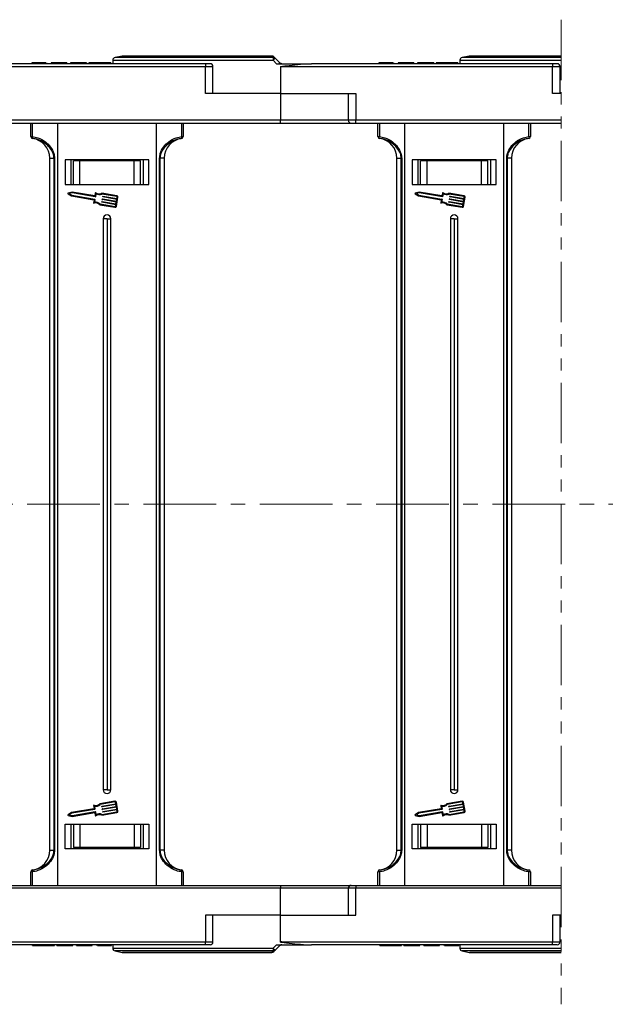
# Model space of a CAD drawing. Header units: millimetres. Extents: x -1595 to 486, y -108 to 1350.
# Tile 15 of 52: x -311 to -158, y 200 to 459. Entities that reach past the tile are written whole.
import ezdxf

# ---------------------------------------------------------------- set-up
doc = ezdxf.new("R2010")
doc.units = ezdxf.units.MM
doc.linetypes.add('CENTERX2', pattern=[20.32, 12.7, -2.54, 2.54, -2.54])
doc.linetypes.add('PHANTOM2', pattern=[31.75, 15.875, -3.175, 3.175, -3.175, 3.175, -3.175])

msp = doc.modelspace()

# ---------------------------------------------------------------- linework, layer by layer
at = {"color": 3, "linetype": 'PHANTOM2', "lineweight": 9}
msp.add_line((-169.537, 458.67), (-169.538, 200.322), dxfattribs=at)
at = {"color": 7, "linetype": 'Continuous', "lineweight": 25}
for p, q in [((-262.827, 447.131), (-326.016, 447.131)), ((-308.337, 447.331), (-308.337, 447.131)), ((-306.484, 447.331), (-306.484, 447.131)), ((-304.622, 447.331), (-304.622, 447.131)), ((-304.491, 447.331), (-304.491, 447.131)), ((-302.106, 447.331), (-303.26, 447.331)), ((-303.26, 447.331), (-303.26, 447.131)), ((-302.106, 447.331), (-302.106, 447.131)), ((-299.568, 447.331), (-302.106, 447.331)), ((-299.568, 447.331), (-299.568, 447.131)), ((-299.183, 447.331), (-299.568, 447.331)), ((-299.183, 447.331), (-299.183, 447.131)), ((-298.183, 447.331), (-298.183, 447.131)), ((-293.952, 447.331), (-298.183, 447.331)), ((-293.952, 447.331), (-293.952, 447.131)), ((-293.337, 447.331), (-293.337, 447.131)), ((-290.482, 447.331), (-290.482, 447.131)), ((-287.645, 447.331), (-287.645, 447.131)), ((-287.105, 448.016), (-287.105, 447.131)), ((-284.678, 449.117), (-286.502, 448.752)), ((-245.416, 449.131), (-284.531, 449.131)), ((-262.827, 447.131), (-262.827, 446.381)), ((-261.577, 447.131), (-262.827, 447.131)), ((-245.085, 448.016), (-244.184, 447.131)), ((-244.184, 447.131), (-235.016, 447.131)), ((-171.827, 447.131), (-235.016, 447.131)), ((-217.337, 447.331), (-217.337, 447.131)), ((-215.484, 447.331), (-215.484, 447.131)), ((-213.622, 447.331), (-213.622, 447.131)), ((-213.491, 447.331), (-213.491, 447.131)), ((-212.26, 447.331), (-212.26, 447.131)), ((-211.106, 447.331), (-212.26, 447.331)), ((-211.106, 447.331), (-211.106, 447.131)), ((-208.568, 447.331), (-211.106, 447.331)), ((-208.568, 447.331), (-208.568, 447.131)), ((-208.183, 447.331), (-208.568, 447.331)), ((-208.183, 447.331), (-208.183, 447.131)), ((-207.183, 447.331), (-207.183, 447.131)), ((-202.952, 447.331), (-207.183, 447.331)), ((-202.952, 447.331), (-202.952, 447.131)), ((-202.337, 447.331), (-202.337, 447.131)), ((-199.482, 447.331), (-199.482, 447.131)), ((-196.645, 447.331), (-196.645, 447.131)), ((-196.105, 448.016), (-196.105, 447.131)), ((-193.678, 449.117), (-195.502, 448.752)), ((-169.537, 449.131), (-193.531, 449.131)), ((-171.827, 447.131), (-171.827, 446.381)), ((-170.577, 447.131), (-171.827, 447.131)), ((-333.795, 446.381), (-262.827, 446.381)), ((-262.827, 439.331), (-262.827, 446.381)), ((-260.827, 439.331), (-260.827, 446.381)), ((-243.105, 446.414), (-243.105, 439.331)), ((-242.795, 446.381), (-242.795, 446.422)), ((-242.795, 446.381), (-171.827, 446.381)), ((-171.827, 439.331), (-171.827, 446.381)), ((-169.827, 439.331), (-169.827, 446.381)), ((-243.105, 439.331), (-262.827, 439.331)), ((-243.105, 439.331), (-243.105, 432.281)), ((-243.105, 439.331), (-223.383, 439.331)), ((-225.383, 439.331), (-225.383, 432.281)), ((-223.383, 439.331), (-223.383, 432.281)), ((-169.537, 439.331), (-171.827, 439.331)), ((-243.105, 432.281), (-314.383, 432.281)), ((-314.383, 431.531), (-243.105, 431.531)), ((-308.605, 427.995), (-308.605, 431.531)), ((-308.21, 431.531), (-308.21, 427.995)), ((-301.605, 431.531), (-301.605, 331.531)), ((-275.605, 331.531), (-275.605, 431.531)), ((-269.001, 427.995), (-269.001, 431.531)), ((-268.605, 431.531), (-268.605, 427.995)), ((-243.105, 431.531), (-243.105, 432.281)), ((-243.105, 431.531), (-224.633, 431.531)), ((-224.633, 431.531), (-223.383, 431.531)), ((-169.537, 432.281), (-223.383, 432.281)), ((-223.383, 431.531), (-223.383, 432.281)), ((-223.383, 431.531), (-169.537, 431.531)), ((-217.605, 427.995), (-217.605, 431.531)), ((-217.21, 431.531), (-217.21, 427.995)), ((-210.605, 431.531), (-210.605, 331.531)), ((-184.605, 331.531), (-184.605, 431.531)), ((-178.001, 427.995), (-178.001, 431.531)), ((-177.605, 431.531), (-177.605, 427.995)), ((-308.605, 427.995), (-308.21, 427.995)), ((-308.167, 427.5), (-308.167, 427.496)), ((-269.044, 427.496), (-269.044, 427.5)), ((-269.001, 427.995), (-268.605, 427.995)), ((-217.605, 427.995), (-217.21, 427.995)), ((-217.167, 427.5), (-217.167, 427.496)), ((-178.044, 427.496), (-178.044, 427.5)), ((-178.001, 427.995), (-177.605, 427.995)), ((-303.605, 422.335), (-302.484, 422.335)), ((-303.605, 331.531), (-303.605, 422.335)), ((-302.369, 422.335), (-302.484, 422.335)), ((-302.484, 331.531), (-302.484, 422.335)), ((-302.369, 422.335), (-302.369, 331.531)), ((-299.605, 421.931), (-299.605, 415.431)), ((-277.605, 421.931), (-299.605, 421.931)), ((-298.105, 421.931), (-298.105, 415.431)), ((-297.405, 415.431), (-297.405, 421.631)), ((-295.725, 421.631), (-297.405, 421.631)), ((-295.725, 415.431), (-295.725, 421.631)), ((-281.486, 421.631), (-295.725, 421.631)), ((-281.486, 415.431), (-281.486, 421.631)), ((-279.805, 421.631), (-281.486, 421.631)), ((-279.805, 415.431), (-279.805, 421.631)), ((-279.105, 421.931), (-279.105, 415.431)), ((-279.105, 421.931), (-279.105, 415.431)), ((-277.605, 415.431), (-277.605, 421.931)), ((-274.841, 331.531), (-274.841, 422.335)), ((-274.726, 422.335), (-274.841, 422.335)), ((-273.605, 422.335), (-274.726, 422.335)), ((-274.726, 422.335), (-274.726, 331.531)), ((-273.605, 422.335), (-273.605, 331.531)), ((-212.605, 422.335), (-211.484, 422.335)), ((-212.605, 331.531), (-212.605, 422.335)), ((-211.369, 422.335), (-211.484, 422.335)), ((-211.484, 331.531), (-211.484, 422.335)), ((-211.369, 422.335), (-211.369, 331.531)), ((-208.605, 421.931), (-208.605, 415.431)), ((-186.605, 421.931), (-208.605, 421.931)), ((-207.105, 421.931), (-207.105, 415.431)), ((-206.405, 415.431), (-206.405, 421.631)), ((-204.725, 421.631), (-206.405, 421.631)), ((-204.725, 415.431), (-204.725, 421.631)), ((-190.486, 421.631), (-204.725, 421.631)), ((-190.486, 415.431), (-190.486, 421.631)), ((-188.805, 421.631), (-190.486, 421.631)), ((-188.805, 415.431), (-188.805, 421.631)), ((-188.105, 421.931), (-188.105, 415.431)), ((-188.105, 421.931), (-188.105, 415.431)), ((-186.605, 415.431), (-186.605, 421.931)), ((-183.726, 422.335), (-183.841, 422.335)), ((-183.841, 331.531), (-183.841, 422.335)), ((-182.605, 422.335), (-183.726, 422.335)), ((-183.726, 422.335), (-183.726, 331.531)), ((-182.605, 422.335), (-182.605, 331.531)), ((-299.605, 415.431), (-277.605, 415.431)), ((-297.765, 413.431), (-298.8, 413.185)), ((-291.82, 412.415), (-297.765, 413.431)), ((-208.605, 415.431), (-186.605, 415.431)), ((-206.765, 413.431), (-207.8, 413.185)), ((-200.82, 412.415), (-206.765, 413.431)), ((-298.832, 413), (-297.937, 412.426)), ((-297.758, 413.223), (-298.52, 413.042)), ((-298.52, 413.042), (-297.861, 412.62)), ((-297.937, 412.426), (-292.042, 411.419)), ((-297.861, 412.62), (-291.806, 411.585)), ((-291.703, 412.188), (-297.758, 413.223)), ((-292, 411.36), (-292.124, 410.633)), ((-291.765, 411.526), (-291.898, 410.75)), ((-291.687, 413.193), (-291.82, 412.415)), ((-291.512, 413.007), (-291.645, 412.23)), ((-286.001, 412.456), (-289.987, 413.136)), ((-289.98, 410.808), (-289.963, 410.908)), ((-286.035, 412.255), (-289.958, 412.925)), ((-289.904, 410.95), (-286.261, 410.328)), ((-289.86, 411.511), (-289.843, 411.612)), ((-286.175, 410.83), (-289.818, 411.453)), ((-289.784, 411.654), (-286.141, 411.031)), ((-289.74, 412.215), (-289.723, 412.315)), ((-286.055, 411.534), (-289.698, 412.156)), ((-289.664, 412.357), (-286.021, 411.735)), ((-286.261, 410.328), (-286.175, 410.83)), ((-286.163, 409.69), (-285.751, 412.103)), ((-286.141, 411.031), (-286.055, 411.534)), ((-286.021, 411.735), (-285.952, 412.137)), ((-207.832, 413), (-206.937, 412.426)), ((-206.758, 413.223), (-207.52, 413.042)), ((-207.52, 413.042), (-206.861, 412.62)), ((-206.937, 412.426), (-201.042, 411.419)), ((-206.861, 412.62), (-200.806, 411.585)), ((-200.703, 412.188), (-206.758, 413.223)), ((-201, 411.36), (-201.124, 410.633)), ((-200.765, 411.526), (-200.898, 410.75)), ((-200.687, 413.193), (-200.82, 412.415)), ((-200.512, 413.007), (-200.645, 412.23)), ((-195.001, 412.456), (-198.987, 413.136)), ((-198.98, 410.808), (-198.963, 410.908)), ((-195.035, 412.255), (-198.958, 412.925)), ((-198.904, 410.95), (-195.261, 410.328)), ((-198.86, 411.511), (-198.843, 411.612)), ((-195.175, 410.83), (-198.818, 411.453)), ((-198.784, 411.654), (-195.141, 411.031)), ((-198.74, 412.215), (-198.723, 412.315)), ((-195.055, 411.534), (-198.698, 412.156)), ((-198.664, 412.357), (-195.021, 411.735)), ((-195.261, 410.328), (-195.175, 410.83)), ((-195.163, 409.69), (-194.751, 412.103)), ((-195.141, 411.031), (-195.055, 411.534)), ((-195.021, 411.735), (-194.952, 412.137)), ((-290.502, 410.121), (-286.516, 409.44)), ((-290.405, 410.312), (-286.482, 409.641)), ((-286.295, 410.127), (-289.938, 410.749)), ((-286.364, 409.725), (-286.295, 410.127)), ((-199.502, 410.121), (-195.516, 409.44)), ((-199.405, 410.312), (-195.482, 409.641)), ((-195.295, 410.127), (-198.938, 410.749)), ((-195.364, 409.725), (-195.295, 410.127)), ((-289.605, 406.431), (-289.605, 331.531)), ((-288.605, 406.431), (-289.605, 406.431)), ((-288.605, 406.431), (-287.605, 406.431)), ((-288.605, 406.431), (-288.605, 331.531)), ((-287.605, 331.531), (-287.605, 406.431)), ((-198.605, 406.431), (-198.605, 331.531)), ((-197.605, 406.431), (-198.605, 406.431)), ((-197.605, 406.431), (-197.605, 331.531)), ((-197.605, 406.431), (-196.605, 406.431)), ((-196.605, 331.531), (-196.605, 406.431)), ((-303.605, 240.727), (-303.605, 331.531)), ((-302.484, 240.727), (-302.484, 331.531)), ((-302.369, 331.531), (-302.369, 240.727)), ((-301.605, 331.531), (-301.605, 231.531)), ((-289.605, 331.531), (-289.605, 256.631)), ((-288.605, 331.531), (-288.605, 256.631)), ((-287.605, 256.631), (-287.605, 331.531)), ((-275.605, 231.531), (-275.605, 331.531)), ((-274.841, 240.727), (-274.841, 331.531)), ((-274.726, 331.531), (-274.726, 240.727)), ((-273.605, 331.531), (-273.605, 240.727)), ((-212.605, 240.727), (-212.605, 331.531)), ((-211.484, 240.727), (-211.484, 331.531)), ((-211.369, 331.531), (-211.369, 240.727)), ((-210.605, 331.531), (-210.605, 231.531)), ((-198.605, 331.531), (-198.605, 256.631)), ((-197.605, 331.531), (-197.605, 256.631)), ((-196.605, 256.631), (-196.605, 331.531)), ((-184.605, 231.531), (-184.605, 331.531)), ((-183.841, 240.727), (-183.841, 331.531)), ((-183.726, 331.531), (-183.726, 240.727)), ((-182.605, 331.531), (-182.605, 240.727)), ((-288.605, 256.631), (-289.605, 256.631)), ((-288.605, 256.631), (-287.605, 256.631)), ((-197.605, 256.631), (-198.605, 256.631)), ((-197.605, 256.631), (-196.605, 256.631)), ((-286.516, 253.622), (-290.502, 252.941)), ((-286.482, 253.421), (-290.405, 252.751)), ((-286.295, 252.936), (-286.364, 253.338)), ((-285.751, 250.96), (-286.163, 253.372)), ((-195.516, 253.622), (-199.502, 252.941)), ((-195.482, 253.421), (-199.405, 252.751)), ((-195.295, 252.936), (-195.364, 253.338)), ((-194.751, 250.96), (-195.163, 253.372)), ((-297.937, 250.637), (-298.832, 250.062)), ((-292.042, 251.644), (-297.937, 250.637)), ((-291.806, 251.477), (-297.861, 250.443)), ((-297.765, 249.632), (-291.82, 250.648)), ((-297.758, 249.84), (-291.703, 250.874)), ((-292.124, 252.43), (-292, 251.703)), ((-291.898, 252.313), (-291.765, 251.536)), ((-291.82, 250.648), (-291.687, 249.87)), ((-291.645, 250.833), (-291.512, 250.056)), ((-289.987, 249.926), (-286.001, 250.607)), ((-289.963, 252.154), (-289.98, 252.255)), ((-289.958, 250.138), (-286.035, 250.808)), ((-289.938, 252.314), (-286.295, 252.936)), ((-286.261, 252.735), (-289.904, 252.113)), ((-289.843, 251.451), (-289.86, 251.551)), ((-289.818, 251.61), (-286.175, 252.232)), ((-286.141, 252.031), (-289.784, 251.409)), ((-289.723, 250.747), (-289.74, 250.848)), ((-289.698, 250.907), (-286.055, 251.529)), ((-286.021, 251.328), (-289.664, 250.706)), ((-286.175, 252.232), (-286.261, 252.735)), ((-286.055, 251.529), (-286.141, 252.031)), ((-285.952, 250.926), (-286.021, 251.328)), ((-206.937, 250.637), (-207.832, 250.062)), ((-201.042, 251.644), (-206.937, 250.637)), ((-200.806, 251.477), (-206.861, 250.443)), ((-206.765, 249.632), (-200.82, 250.648)), ((-206.758, 249.84), (-200.703, 250.874)), ((-201.124, 252.43), (-201, 251.703)), ((-200.898, 252.313), (-200.765, 251.536)), ((-200.82, 250.648), (-200.687, 249.87)), ((-200.645, 250.833), (-200.512, 250.056)), ((-198.987, 249.926), (-195.001, 250.607)), ((-198.963, 252.154), (-198.98, 252.255)), ((-198.958, 250.138), (-195.035, 250.808)), ((-198.938, 252.314), (-195.295, 252.936)), ((-195.261, 252.735), (-198.904, 252.113)), ((-198.843, 251.451), (-198.86, 251.551)), ((-198.818, 251.61), (-195.175, 252.232)), ((-195.141, 252.031), (-198.784, 251.409)), ((-198.723, 250.747), (-198.74, 250.848)), ((-198.698, 250.907), (-195.055, 251.529)), ((-195.021, 251.328), (-198.664, 250.706)), ((-195.175, 252.232), (-195.261, 252.735)), ((-195.055, 251.529), (-195.141, 252.031)), ((-194.952, 250.926), (-195.021, 251.328)), ((-298.8, 249.877), (-297.765, 249.632)), ((-297.861, 250.443), (-298.52, 250.02)), ((-298.52, 250.02), (-297.758, 249.84)), ((-207.8, 249.877), (-206.765, 249.632)), ((-206.861, 250.443), (-207.52, 250.02)), ((-207.52, 250.02), (-206.758, 249.84)), ((-299.605, 247.631), (-277.605, 247.631)), ((-299.605, 241.131), (-299.605, 247.631)), ((-298.105, 247.631), (-298.105, 241.131)), ((-297.405, 247.631), (-297.405, 241.431)), ((-295.725, 247.631), (-295.725, 241.431)), ((-281.486, 247.631), (-281.486, 241.431)), ((-279.805, 247.631), (-279.805, 241.431)), ((-279.105, 247.631), (-279.105, 241.131)), ((-279.105, 247.631), (-279.105, 241.131)), ((-277.605, 247.631), (-277.605, 241.131)), ((-208.605, 247.631), (-186.605, 247.631)), ((-208.605, 241.131), (-208.605, 247.631)), ((-207.105, 247.631), (-207.105, 241.131)), ((-206.405, 247.631), (-206.405, 241.431)), ((-204.725, 247.631), (-204.725, 241.431)), ((-190.486, 247.631), (-190.486, 241.431)), ((-188.805, 247.631), (-188.805, 241.431)), ((-188.105, 247.631), (-188.105, 241.131)), ((-188.105, 247.631), (-188.105, 241.131)), ((-186.605, 247.631), (-186.605, 241.131)), ((-303.605, 240.727), (-302.484, 240.727)), ((-302.369, 240.727), (-302.484, 240.727)), ((-277.605, 241.131), (-299.605, 241.131)), ((-295.725, 241.431), (-297.405, 241.431)), ((-281.486, 241.431), (-295.725, 241.431)), ((-279.805, 241.431), (-281.486, 241.431)), ((-274.726, 240.727), (-274.841, 240.727)), ((-273.605, 240.727), (-274.726, 240.727)), ((-212.605, 240.727), (-211.484, 240.727)), ((-211.369, 240.727), (-211.484, 240.727)), ((-186.605, 241.131), (-208.605, 241.131)), ((-204.725, 241.431), (-206.405, 241.431)), ((-190.486, 241.431), (-204.725, 241.431)), ((-188.805, 241.431), (-190.486, 241.431)), ((-183.726, 240.727), (-183.841, 240.727)), ((-182.605, 240.727), (-183.726, 240.727)), ((-308.167, 235.567), (-308.167, 235.563)), ((-269.044, 235.563), (-269.044, 235.567)), ((-217.167, 235.567), (-217.167, 235.563)), ((-178.044, 235.563), (-178.044, 235.567)), ((-308.605, 231.531), (-308.605, 235.068)), ((-308.21, 235.068), (-308.605, 235.068)), ((-308.21, 235.068), (-308.21, 231.531)), ((-269.001, 231.531), (-269.001, 235.068)), ((-268.605, 235.068), (-269.001, 235.068)), ((-268.605, 235.068), (-268.605, 231.531)), ((-217.605, 231.531), (-217.605, 235.068)), ((-217.21, 235.068), (-217.605, 235.068)), ((-217.21, 235.068), (-217.21, 231.531)), ((-178.001, 231.531), (-178.001, 235.068)), ((-177.605, 235.068), (-178.001, 235.068)), ((-177.605, 235.068), (-177.605, 231.531)), ((-314.383, 231.531), (-243.105, 231.531)), ((-243.105, 230.781), (-314.383, 230.781)), ((-243.105, 231.531), (-224.633, 231.531)), ((-243.105, 231.531), (-243.105, 230.781)), ((-243.105, 223.731), (-243.105, 230.781)), ((-225.383, 230.781), (-225.383, 223.731)), ((-224.633, 231.531), (-223.383, 231.531)), ((-223.383, 231.531), (-169.538, 231.531)), ((-223.383, 231.531), (-223.383, 230.781)), ((-223.383, 223.731), (-223.383, 230.781)), ((-169.538, 230.781), (-223.383, 230.781)), ((-262.827, 223.731), (-262.827, 216.681)), ((-243.105, 223.731), (-262.827, 223.731)), ((-260.827, 216.681), (-260.827, 223.731)), ((-243.105, 216.649), (-243.105, 223.731)), ((-243.105, 223.731), (-223.383, 223.731)), ((-171.827, 223.731), (-171.827, 216.681)), ((-169.538, 223.731), (-171.827, 223.731)), ((-169.827, 216.681), (-169.827, 223.731)), ((-333.795, 216.681), (-262.827, 216.681)), ((-262.827, 215.931), (-326.016, 215.931)), ((-308.106, 215.731), (-308.106, 215.931)), ((-305.268, 215.731), (-305.268, 215.931)), ((-302.414, 215.731), (-302.414, 215.931)), ((-301.798, 215.731), (-301.798, 215.931)), ((-301.798, 215.731), (-297.568, 215.731)), ((-297.568, 215.731), (-297.568, 215.931)), ((-296.568, 215.731), (-296.568, 215.931)), ((-296.568, 215.731), (-296.183, 215.731)), ((-296.183, 215.731), (-296.183, 215.931)), ((-296.183, 215.731), (-293.645, 215.731)), ((-293.645, 215.731), (-293.645, 215.931)), ((-293.645, 215.731), (-292.491, 215.731)), ((-292.491, 215.731), (-292.491, 215.931)), ((-291.26, 215.731), (-291.26, 215.931)), ((-291.129, 215.731), (-291.129, 215.931)), ((-289.267, 215.731), (-289.267, 215.931)), ((-287.414, 215.731), (-287.414, 215.931)), ((-287.105, 215.931), (-287.105, 215.046)), ((-262.827, 215.931), (-262.827, 216.681)), ((-261.577, 215.931), (-262.827, 215.931)), ((-245.085, 215.046), (-244.184, 215.931)), ((-244.184, 215.931), (-235.016, 215.931)), ((-242.795, 216.681), (-171.827, 216.681)), ((-242.795, 216.681), (-242.795, 216.641)), ((-171.827, 215.931), (-235.016, 215.931)), ((-217.106, 215.731), (-217.106, 215.931)), ((-214.268, 215.731), (-214.268, 215.931)), ((-211.414, 215.731), (-211.414, 215.931)), ((-210.798, 215.731), (-210.798, 215.931)), ((-210.798, 215.731), (-206.568, 215.731)), ((-206.568, 215.731), (-206.568, 215.931)), ((-205.568, 215.731), (-205.568, 215.931)), ((-205.568, 215.731), (-205.183, 215.731)), ((-205.183, 215.731), (-205.183, 215.931)), ((-205.183, 215.731), (-202.645, 215.731)), ((-202.645, 215.731), (-202.645, 215.931)), ((-202.645, 215.731), (-201.491, 215.731)), ((-201.491, 215.731), (-201.491, 215.931)), ((-200.26, 215.731), (-200.26, 215.931)), ((-200.129, 215.731), (-200.129, 215.931)), ((-198.267, 215.731), (-198.267, 215.931)), ((-196.414, 215.731), (-196.414, 215.931)), ((-196.105, 215.931), (-196.105, 215.046)), ((-171.827, 215.931), (-171.827, 216.681)), ((-170.577, 215.931), (-171.827, 215.931)), ((-286.502, 214.311), (-284.678, 213.946)), ((-245.416, 213.931), (-284.531, 213.931)), ((-195.502, 214.311), (-193.678, 213.946)), ((-169.538, 213.931), (-193.531, 213.931))]:
    msp.add_line(p, q, dxfattribs=at)
at = {"color": 8, "linetype": 'Continuous', "lineweight": 25}
for p, q in [((-287.105, 448.016), (-245.085, 448.016)), ((-245.058, 448.752), (-286.502, 448.752)), ((-284.678, 449.117), (-245.424, 449.117)), ((-196.105, 448.016), (-169.537, 448.016)), ((-169.537, 448.752), (-195.502, 448.752)), ((-193.678, 449.117), (-169.537, 449.117)), ((-262.827, 446.381), (-260.827, 446.381)), ((-171.827, 446.381), (-169.827, 446.381)), ((-225.383, 432.281), (-243.105, 432.281)), ((-223.383, 432.281), (-225.383, 432.281)), ((-225.383, 230.781), (-243.105, 230.781)), ((-223.383, 230.781), (-225.383, 230.781)), ((-287.105, 215.046), (-245.085, 215.046)), ((-262.827, 216.681), (-260.827, 216.681)), ((-196.105, 215.046), (-169.538, 215.046)), ((-171.827, 216.681), (-169.827, 216.681)), ((-245.058, 214.311), (-286.502, 214.311)), ((-284.678, 213.946), (-245.424, 213.946)), ((-169.538, 214.311), (-195.502, 214.311)), ((-193.678, 213.946), (-169.538, 213.946))]:
    msp.add_line(p, q, dxfattribs=at)
at = {"color": 1, "linetype": 'CENTERX2', "lineweight": 13, "ltscale": 1.5}
msp.add_line((258.169, 331.531), (-857.058, 331.531), dxfattribs=at)
at = {"color": 7, "linetype": 'Continuous', "lineweight": 25, "flags": 128}
for points in [[(-245.424, 449.117), (-245.423, 449.12), (-245.422, 449.123), (-245.421, 449.126), (-245.42, 449.128), (-245.419, 449.129), (-245.418, 449.13), (-245.417, 449.131), (-245.416, 449.131)], [(-243.325, 447.351), (-243.923, 447.949), (-244.521, 448.547)], [(-243.325, 215.712), (-243.923, 215.114), (-244.521, 214.516)], [(-245.424, 213.946), (-245.423, 213.942), (-245.422, 213.94), (-245.421, 213.937), (-245.42, 213.935), (-245.419, 213.933), (-245.418, 213.932), (-245.417, 213.932), (-245.416, 213.931)]]:
    msp.add_lwpolyline(points, dxfattribs=at)
at = {"color": 7, "linetype": 'Continuous', "lineweight": 25}
for centre, radius, start, end in [((-286.355, 448.016), 0.75, 101.30993, 180), ((-284.531, 448.381), 0.75, 90, 101.30993), ((-261.577, 446.381), 0.75, 0, 90), ((-245.386, 448.407), 0.71, 45.21832, 93.0814), ((-245.416, 448.381), 0.75, 45, 90), ((-238.858, 448.155), 6.228, 174.49862, 181.27292), ((-240.588, 443.799), 6.165, 129.63279, 136.83289), ((-245.021, 448.043), 0.71, 45.22168, 92.96735), ((-240.292, 443.941), 4.564, 131.64717, 135.64394), ((-239.93, 446.503), 3.089, 167.94658, 168.25494), ((-242.795, 447.881), 0.75, 258.04702, 270), ((-195.355, 448.016), 0.75, 101.30993, 180), ((-193.531, 448.381), 0.75, 90, 101.30993), ((-170.577, 446.381), 0.75, 0, 90), ((-242.795, 447.881), 1.5, 258.04702, 270), ((-224.633, 432.281), 0.75, 180, 270), ((-308.106, 427.996), 0.499, 180.04853, 263.03337), ((-308.105, 427.992), 0.5, 180, 262.94587), ((-307.477, 427.81), 0.756, 165.83655, 204.20975), ((-308.805, 422.335), 5.2, 0, 82.94587), ((-268.405, 422.335), 5.2, 97.05413, 180), ((-269.734, 427.81), 0.756, 335.78782, 14.16929), ((-269.105, 427.996), 0.499, 276.96568, 359.95242), ((-269.105, 427.992), 0.5, 277.05413, 0), ((-217.106, 427.996), 0.499, 180.04947, 263.03242), ((-217.105, 427.992), 0.5, 180, 262.94587), ((-216.477, 427.81), 0.756, 165.83071, 204.21218), ((-217.805, 422.335), 5.2, 0, 82.94587), ((-177.405, 422.335), 5.2, 97.05413, 180), ((-178.734, 427.81), 0.756, 335.78782, 14.16929), ((-178.105, 427.996), 0.499, 276.96568, 359.95242), ((-178.105, 427.992), 0.5, 277.05413, 0), ((-298.777, 413.086), 0.102, 103.32833, 237.28541), ((-292.05, 411.368), 0.051, 350.30687, 80.30687), ((-291.583, 409.059), 1.719, 46.74758, 100.54353), ((-291.815, 411.535), 0.051, 350.30687, 80.30687), ((-291.695, 412.239), 0.051, 260.30687, 350.30687), ((-291.587, 413.175), 0.102, 54.79186, 170.30687), ((-290.654, 414.497), 1.515, 234.79186, 296.12453), ((-290.654, 414.497), 1.719, 240.07022, 293.86617), ((-289.93, 410.799), 0.051, 170.30687, 260.30687), ((-289.913, 410.9), 0.051, 80.30687, 170.30687), ((-289.81, 411.503), 0.051, 170.30687, 260.30687), ((-289.792, 411.603), 0.051, 80.30687, 170.30687), ((-289.689, 412.206), 0.051, 170.30687, 260.30687), ((-289.672, 412.307), 0.051, 80.30687, 170.30687), ((-286.052, 412.154), 0.102, 350.30687, 80.30687), ((-286.052, 412.154), 0.306, 350.30687, 80.30687), ((-207.777, 413.086), 0.102, 103.32833, 237.28541), ((-201.05, 411.368), 0.051, 350.30687, 80.30687), ((-200.583, 409.059), 1.719, 46.74758, 100.54353), ((-200.815, 411.535), 0.051, 350.30687, 80.30687), ((-200.695, 412.239), 0.051, 260.30687, 350.30687), ((-200.587, 413.175), 0.102, 54.79186, 170.30687), ((-199.654, 414.497), 1.515, 234.79186, 296.12453), ((-199.654, 414.497), 1.719, 240.07022, 293.86617), ((-198.93, 410.799), 0.051, 170.30687, 260.30687), ((-198.913, 410.9), 0.051, 80.30687, 170.30687), ((-198.81, 411.503), 0.051, 170.30687, 260.30687), ((-198.792, 411.603), 0.051, 80.30687, 170.30687), ((-198.689, 412.206), 0.051, 170.30687, 260.30687), ((-198.672, 412.307), 0.051, 80.30687, 170.30687), ((-195.052, 412.154), 0.102, 350.30687, 80.30687), ((-195.052, 412.154), 0.306, 350.30687, 80.30687), ((-292.024, 410.615), 0.102, 170.30687, 285.82188), ((-291.583, 409.059), 1.515, 44.48921, 105.82188), ((-286.464, 409.742), 0.306, 260.30687, 350.30687), ((-286.464, 409.742), 0.102, 260.30687, 350.30687), ((-201.024, 410.615), 0.102, 170.30687, 285.82188), ((-200.583, 409.059), 1.515, 44.48921, 105.82188), ((-195.464, 409.742), 0.306, 260.30687, 350.30687), ((-195.464, 409.742), 0.102, 260.30687, 350.30687), ((-288.605, 406.431), 1, 0, 180), ((-197.605, 406.431), 1, 0, 180), ((-288.605, 256.631), 1, 180, 0), ((-197.605, 256.631), 1, 180, 0), ((-286.464, 253.321), 0.306, 9.69313, 99.69313), ((-286.464, 253.321), 0.102, 9.69313, 99.69313), ((-195.464, 253.321), 0.306, 9.69313, 99.69313), ((-195.464, 253.321), 0.102, 9.69313, 99.69313), ((-292.024, 252.447), 0.102, 74.17812, 189.69313), ((-292.05, 251.694), 0.051, 279.69313, 9.69313), ((-291.583, 254.003), 1.515, 254.17812, 315.51079), ((-291.583, 254.003), 1.719, 259.45647, 313.25242), ((-291.815, 251.528), 0.051, 279.69313, 9.69313), ((-291.695, 250.824), 0.051, 9.69313, 99.69313), ((-289.93, 252.263), 0.051, 99.69313, 189.69313), ((-289.913, 252.163), 0.051, 189.69313, 279.69313), ((-289.81, 251.56), 0.051, 99.69313, 189.69313), ((-289.792, 251.459), 0.051, 189.69313, 279.69313), ((-289.689, 250.856), 0.051, 99.69313, 189.69313), ((-289.672, 250.756), 0.051, 189.69313, 279.69313), ((-286.052, 250.909), 0.102, 279.69313, 9.69313), ((-286.052, 250.909), 0.306, 279.69313, 9.69313), ((-201.024, 252.447), 0.102, 74.17812, 189.69313), ((-201.05, 251.694), 0.051, 279.69313, 9.69313), ((-200.583, 254.003), 1.515, 254.17812, 315.51079), ((-200.583, 254.003), 1.719, 259.45647, 313.25242), ((-200.815, 251.528), 0.051, 279.69313, 9.69313), ((-200.695, 250.824), 0.051, 9.69313, 99.69313), ((-198.93, 252.263), 0.051, 99.69313, 189.69313), ((-198.913, 252.163), 0.051, 189.69313, 279.69313), ((-198.81, 251.56), 0.051, 99.69313, 189.69313), ((-198.792, 251.459), 0.051, 189.69313, 279.69313), ((-198.689, 250.856), 0.051, 99.69313, 189.69313), ((-198.672, 250.756), 0.051, 189.69313, 279.69313), ((-195.052, 250.909), 0.102, 279.69313, 9.69313), ((-195.052, 250.909), 0.306, 279.69313, 9.69313), ((-298.777, 249.976), 0.102, 122.71459, 256.67167), ((-291.587, 249.887), 0.102, 189.69313, 305.20814), ((-290.654, 248.566), 1.515, 63.87547, 125.20814), ((-290.654, 248.566), 1.719, 66.13383, 119.92978), ((-207.777, 249.976), 0.102, 122.71459, 256.67167), ((-200.587, 249.887), 0.102, 189.69313, 305.20814), ((-199.654, 248.566), 1.515, 63.87547, 125.20814), ((-199.654, 248.566), 1.719, 66.13383, 119.92978), ((-308.805, 240.727), 5.2, 277.05413, 0), ((-268.405, 240.727), 5.2, 180, 262.94587), ((-217.805, 240.727), 5.2, 277.05413, 0), ((-177.405, 240.727), 5.2, 180, 262.94587), ((-308.105, 235.071), 0.5, 97.05413, 180), ((-308.106, 235.067), 0.499, 96.96573, 179.95323), ((-307.477, 235.253), 0.756, 155.7909, 194.16294), ((-269.105, 235.071), 0.5, 0, 82.94587), ((-269.734, 235.253), 0.756, 345.83122, 24.21152), ((-269.105, 235.067), 0.499, 0.04583, 83.03521), ((-217.105, 235.071), 0.5, 97.05413, 180), ((-217.106, 235.067), 0.499, 96.96668, 179.95228), ((-216.477, 235.253), 0.756, 155.78848, 194.16878), ((-178.105, 235.071), 0.5, 0, 82.94587), ((-178.734, 235.253), 0.756, 345.83122, 24.21152), ((-178.105, 235.067), 0.499, 0.04583, 83.03521), ((-224.633, 230.781), 0.75, 90, 180), ((-286.355, 215.046), 0.75, 180, 258.69007), ((-261.577, 216.681), 0.75, 270, 0), ((-238.858, 214.908), 6.228, 178.72727, 185.50118), ((-240.589, 219.264), 6.165, 223.16776, 230.36818), ((-245.021, 215.02), 0.71, 267.03434, 314.77941), ((-240.295, 219.119), 4.56, 224.35449, 228.3544), ((-242.795, 215.181), 1.5, 90, 101.95298), ((-239.656, 216.617), 3.368, 191.75248, 192.03541), ((-242.795, 215.181), 0.75, 90, 101.95298), ((-195.355, 215.046), 0.75, 180, 258.69007), ((-170.577, 216.681), 0.75, 270, 0), ((-284.531, 214.681), 0.75, 258.69007, 270), ((-245.386, 214.655), 0.71, 266.9189, 314.78276), ((-245.416, 214.681), 0.75, 270, 315), ((-193.531, 214.681), 0.75, 258.69007, 270)]:
    msp.add_arc(centre, radius, start, end, dxfattribs=at)
for points, knots in [([(-306.484, 447.331), (-306.776, 447.331), (-307.36, 447.331), (-308.025, 447.331), (-308.302, 447.331), (-308.325, 447.331), (-308.337, 447.331)], [0, 0, 0, 0, 0.2802337, 0.5584203, 0.7788358, 1, 1, 1, 1]), ([(-304.622, 447.331), (-304.716, 447.331), (-304.904, 447.331), (-305.565, 447.331), (-306.135, 447.331), (-306.484, 447.331)], [0, 0, 0, 0, 0.2801219, 0.5603049, 1, 1, 1, 1]), ([(-290.482, 447.331), (-290.926, 447.331), (-291.812, 447.331), (-292.806, 447.331), (-293.28, 447.331), (-293.318, 447.331), (-293.337, 447.331)], [0, 0, 0, 0, 0.2799416, 0.5587153, 0.7790515, 1, 1, 1, 1]), ([(-287.645, 447.331), (-287.674, 447.331), (-287.733, 447.331), (-288.433, 447.331), (-289.439, 447.331), (-290.134, 447.331), (-290.482, 447.331)], [0, 0, 0, 0, 0.2805591, 0.5594767, 0.779425, 1, 1, 1, 1]), ([(-245.424, 449.117), (-245.341, 449.033), (-245.218, 448.912), (-245.096, 448.79), (-245.058, 448.752)], [0, 0, 0, 0, 0.6855331, 1, 1, 1, 1]), ([(-244.521, 448.547), (-244.559, 448.585), (-244.681, 448.707), (-244.802, 448.828), (-244.886, 448.912)], [0, 0, 0, 0, 0.3144777, 1, 1, 1, 1]), ([(-242.95, 447.148), (-243.008, 447.164), (-243.148, 447.202), (-243.26, 447.296), (-243.325, 447.351)], [0, 0, 0, 0, 0.4157155, 1, 1, 1, 1]), ([(-242.795, 446.422), (-242.388, 446.475), (-240.99, 446.657), (-238.594, 446.943), (-236.406, 447.119), (-235.216, 447.13), (-235.016, 447.131)], [0, 0, 0, 0, 0.1563435, 0.5382493, 0.9225807, 1, 1, 1, 1]), ([(-215.484, 447.331), (-215.776, 447.331), (-216.36, 447.331), (-217.025, 447.331), (-217.302, 447.331), (-217.325, 447.331), (-217.337, 447.331)], [0, 0, 0, 0, 0.28023793, 0.55842394, 0.77883525, 1, 1, 1, 1]), ([(-213.622, 447.331), (-213.716, 447.331), (-213.905, 447.331), (-214.565, 447.331), (-215.135, 447.331), (-215.484, 447.331)], [0, 0, 0, 0, 0.2801256, 0.5603041, 1, 1, 1, 1]), ([(-199.482, 447.331), (-199.926, 447.331), (-200.812, 447.331), (-201.806, 447.331), (-202.28, 447.331), (-202.318, 447.331), (-202.337, 447.331)], [0, 0, 0, 0, 0.2799387, 0.5587152, 0.7790516, 1, 1, 1, 1]), ([(-196.645, 447.331), (-196.674, 447.331), (-196.733, 447.331), (-197.433, 447.331), (-198.439, 447.331), (-199.134, 447.331), (-199.482, 447.331)], [0, 0, 0, 0, 0.2805582, 0.559475, 0.7794226, 1, 1, 1, 1]), ([(-243.105, 446.414), (-243.091, 446.413), (-242.988, 446.405), (-242.884, 446.414), (-242.795, 446.422)], [0, 0, 0, 0, 0.1379032, 1, 1, 1, 1]), ([(-308.21, 427.995), (-307.718, 427.909), (-306.49, 427.693), (-304.796, 426.762), (-303.384, 425.317), (-302.529, 423.806), (-302.415, 422.757), (-302.369, 422.335)], [0, 0, 0, 0, 0.1717595, 0.4284861, 0.6465016, 0.8576662, 1, 1, 1, 1]), ([(-302.484, 422.335), (-302.537, 422.743), (-302.666, 423.756), (-303.58, 425.155), (-304.983, 426.451), (-306.535, 427.197), (-307.656, 427.443), (-308.109, 427.493), (-308.167, 427.5)], [0, 0, 0, 0, 0.1442722, 0.3583697, 0.577063, 0.8312311, 0.9783703, 1, 1, 1, 1]), ([(-274.841, 422.335), (-274.796, 422.757), (-274.682, 423.806), (-273.826, 425.317), (-272.415, 426.762), (-270.72, 427.693), (-269.493, 427.909), (-269.001, 427.995)], [0, 0, 0, 0, 0.1423339, 0.3534979, 0.5715137, 0.828242, 1, 1, 1, 1]), ([(-269.044, 427.5), (-269.495, 427.427), (-270.624, 427.243), (-272.228, 426.446), (-273.63, 425.156), (-274.544, 423.756), (-274.674, 422.743), (-274.726, 422.335)], [0, 0, 0, 0, 0.1687002, 0.4228883, 0.6416, 0.8557163, 1, 1, 1, 1]), ([(-217.21, 427.995), (-216.718, 427.909), (-215.49, 427.693), (-213.796, 426.762), (-212.384, 425.317), (-211.529, 423.806), (-211.415, 422.757), (-211.369, 422.335)], [0, 0, 0, 0, 0.171758, 0.4284863, 0.6465021, 0.8576661, 1, 1, 1, 1]), ([(-211.484, 422.335), (-211.537, 422.743), (-211.666, 423.756), (-212.58, 425.155), (-213.983, 426.451), (-215.535, 427.197), (-216.656, 427.443), (-217.109, 427.493), (-217.167, 427.5)], [0, 0, 0, 0, 0.144272, 0.3583702, 0.5770633, 0.8312297, 0.9783703, 1, 1, 1, 1]), ([(-183.841, 422.335), (-183.796, 422.757), (-183.682, 423.806), (-182.826, 425.317), (-181.415, 426.762), (-179.72, 427.693), (-178.493, 427.909), (-178.001, 427.995)], [0, 0, 0, 0, 0.1423341, 0.3535, 0.571516, 0.8282417, 1, 1, 1, 1]), ([(-178.044, 427.5), (-178.495, 427.427), (-179.624, 427.243), (-181.228, 426.446), (-182.63, 425.156), (-183.544, 423.756), (-183.674, 422.743), (-183.726, 422.335)], [0, 0, 0, 0, 0.1686972, 0.4228886, 0.6416006, 0.8557155, 1, 1, 1, 1]), ([(-302.369, 240.727), (-302.415, 240.305), (-302.529, 239.257), (-303.384, 237.746), (-304.796, 236.3), (-306.49, 235.369), (-307.718, 235.154), (-308.21, 235.068)], [0, 0, 0, 0, 0.1423323, 0.3534986, 0.5715131, 0.82824, 1, 1, 1, 1]), ([(-308.167, 235.563), (-307.716, 235.636), (-306.586, 235.82), (-304.983, 236.617), (-303.58, 237.906), (-302.666, 239.306), (-302.537, 240.32), (-302.484, 240.727)], [0, 0, 0, 0, 0.1686988, 0.4228886, 0.6416005, 0.8557155, 1, 1, 1, 1]), ([(-269.001, 235.068), (-269.493, 235.154), (-270.72, 235.369), (-272.415, 236.3), (-273.826, 237.746), (-274.682, 239.257), (-274.796, 240.305), (-274.841, 240.727)], [0, 0, 0, 0, 0.1717585, 0.4284871, 0.6465019, 0.8576676, 1, 1, 1, 1]), ([(-274.726, 240.727), (-274.674, 240.32), (-274.544, 239.306), (-273.63, 237.907), (-272.228, 236.611), (-270.676, 235.866), (-269.555, 235.62), (-269.102, 235.569), (-269.044, 235.563)], [0, 0, 0, 0, 0.1442716, 0.3583693, 0.5770627, 0.8312294, 0.9783703, 1, 1, 1, 1]), ([(-211.369, 240.727), (-211.415, 240.305), (-211.529, 239.257), (-212.384, 237.746), (-213.796, 236.3), (-215.49, 235.369), (-216.718, 235.154), (-217.21, 235.068)], [0, 0, 0, 0, 0.1423324, 0.3534981, 0.5715129, 0.8282415, 1, 1, 1, 1]), ([(-217.167, 235.563), (-216.716, 235.636), (-215.586, 235.82), (-213.983, 236.617), (-212.58, 237.906), (-211.666, 239.306), (-211.537, 240.32), (-211.484, 240.727)], [0, 0, 0, 0, 0.1687002, 0.4228883, 0.6416, 0.8557157, 1, 1, 1, 1]), ([(-178.001, 235.068), (-178.493, 235.154), (-179.72, 235.369), (-181.415, 236.3), (-182.826, 237.746), (-183.682, 239.257), (-183.796, 240.305), (-183.841, 240.727)], [0, 0, 0, 0, 0.1717588, 0.4284848, 0.6464999, 0.8576674, 1, 1, 1, 1]), ([(-183.726, 240.727), (-183.674, 240.32), (-183.544, 239.306), (-182.63, 237.907), (-181.228, 236.611), (-179.676, 235.866), (-178.555, 235.62), (-178.102, 235.569), (-178.044, 235.563)], [0, 0, 0, 0, 0.1442724, 0.3583687, 0.5770623, 0.8312325, 0.9783703, 1, 1, 1, 1]), ([(-308.106, 215.731), (-308.077, 215.731), (-308.018, 215.731), (-307.318, 215.731), (-306.312, 215.731), (-305.617, 215.731), (-305.268, 215.731)], [0, 0, 0, 0, 0.2805591, 0.5594767, 0.779425, 1, 1, 1, 1]), ([(-305.268, 215.731), (-304.825, 215.731), (-303.939, 215.731), (-302.945, 215.731), (-302.471, 215.731), (-302.433, 215.731), (-302.414, 215.731)], [0, 0, 0, 0, 0.2799416, 0.5587153, 0.7790515, 1, 1, 1, 1]), ([(-291.129, 215.731), (-291.035, 215.731), (-290.846, 215.731), (-290.185, 215.731), (-289.615, 215.731), (-289.267, 215.731)], [0, 0, 0, 0, 0.2801178, 0.56029999, 1, 1, 1, 1]), ([(-289.267, 215.731), (-288.974, 215.731), (-288.391, 215.731), (-287.726, 215.731), (-287.449, 215.731), (-287.425, 215.731), (-287.414, 215.731)], [0, 0, 0, 0, 0.2802347, 0.5584184, 0.7788346, 1, 1, 1, 1]), ([(-244.521, 214.516), (-244.559, 214.478), (-244.681, 214.356), (-244.802, 214.234), (-244.886, 214.151)], [0, 0, 0, 0, 0.314479, 1, 1, 1, 1]), ([(-242.95, 215.915), (-243.008, 215.899), (-243.148, 215.86), (-243.26, 215.766), (-243.325, 215.712)], [0, 0, 0, 0, 0.4157122, 1, 1, 1, 1]), ([(-243.105, 216.649), (-243.091, 216.65), (-242.988, 216.657), (-242.884, 216.648), (-242.795, 216.641)], [0, 0, 0, 0, 0.1379031, 1, 1, 1, 1]), ([(-242.795, 216.641), (-242.388, 216.588), (-240.99, 216.406), (-238.594, 216.12), (-236.406, 215.944), (-235.216, 215.933), (-235.016, 215.931)], [0, 0, 0, 0, 0.1563435, 0.5382491, 0.9225806, 1, 1, 1, 1]), ([(-217.106, 215.731), (-217.077, 215.731), (-217.018, 215.731), (-216.318, 215.731), (-215.312, 215.731), (-214.617, 215.731), (-214.268, 215.731)], [0, 0, 0, 0, 0.2805599, 0.5594785, 0.7794275, 1, 1, 1, 1]), ([(-214.268, 215.731), (-213.825, 215.731), (-212.939, 215.731), (-211.945, 215.731), (-211.471, 215.731), (-211.433, 215.731), (-211.414, 215.731)], [0, 0, 0, 0, 0.2799444, 0.5587154, 0.7790514, 1, 1, 1, 1]), ([(-200.129, 215.731), (-200.035, 215.731), (-199.846, 215.731), (-199.185, 215.731), (-198.615, 215.731), (-198.267, 215.731)], [0, 0, 0, 0, 0.2801181, 0.5603057, 1, 1, 1, 1]), ([(-198.267, 215.731), (-197.974, 215.731), (-197.391, 215.731), (-196.726, 215.731), (-196.449, 215.731), (-196.425, 215.731), (-196.414, 215.731)], [0, 0, 0, 0, 0.2802303, 0.5584182, 0.7788348, 1, 1, 1, 1]), ([(-245.424, 213.946), (-245.341, 214.029), (-245.218, 214.151), (-245.096, 214.272), (-245.058, 214.311)], [0, 0, 0, 0, 0.68553388, 1, 1, 1, 1])]:
    msp.add_open_spline(points, degree=3, knots=knots, dxfattribs=at)

doc.saveas('drawing.dxf')
